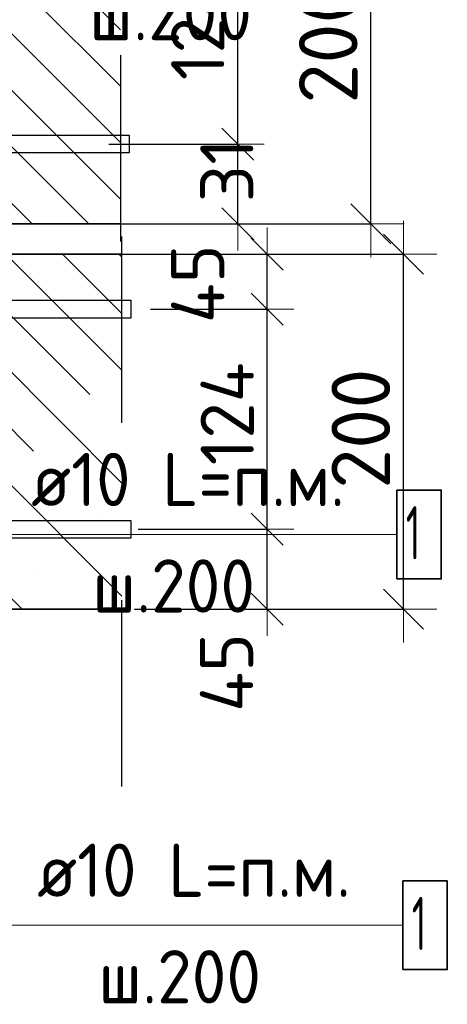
# Model space of a CAD drawing. Header units: metres. Extents: x -38 to 93, y -15 to 21.
# Tile 99 of 195: x 72.57 to 72.811, y 2.969 to 3.524. Entities that reach past the tile are written whole.
import ezdxf

# ---------------------------------------------------------------- set-up
doc = ezdxf.new("R2010")
doc.units = ezdxf.units.M
doc.header["$PDMODE"] = 65
doc.linetypes.add('______4', pattern=[0.135, 0.105, -0.03])
for name, color, linetype, lineweight in [('XR$3$Арм. стержнями верхней зоны', 180, 'Continuous', 35), ('XR$3$Арм. стержнями нижней зоны', 180, 'Continuous', 35), ('XR$3$Арм.стержн. Арматура края', 96, 'Continuous', 35), ('XR$3$Размерная линия (1)', 7, 'Continuous', 13), ('XR$3$Размерная линия_ общее', 7, 'Continuous', 13), ('XR$5$Арм. стержнями нижней зоны', 180, 'Continuous', 35), ('XR$5$Арм.стержн. Арматура края', 96, 'Continuous', 35), ('XR$5$Размерная линия (1)', 7, 'Continuous', 13), ('XR$5$Размерная линия_ общее', 7, 'Continuous', 13)]:
    doc.layers.add(name, color=color, linetype=linetype, lineweight=lineweight)
doc.styles.add('ISOCPEUR', font='txt')
doc.dimstyles.new('DIMSTYLE_12', dxfattribs={"dimtxt": 0.03, "dimasz": 0.03, "dimexe": 0, "dimexo": 0, "dimgap": 0.015, "dimtad": 2, "dimdec": 0, "dimlfac": 1000, "dimrnd": 1, "dimzin": 12, "dimdsep": 46, "dimtxsty": 'ISOCPEUR', "dimblk1": 'ALL_ML_STRICH', "dimblk2": 'ALL_ML_STRICH', "dimsah": 1, "dimcen": 0, "dimclrd": 7, "dimclre": 256, "dimclrt": 7, "dimadec": 0, "dimazin": 0, "dimtfac": 1, "dimtdec": 0, "dimtix": 1, "dimtmove": 2, "dimatfit": 3, "dimfxl": 0, "dimtzin": 0, "dimlwd": 0, "dimlwe": -3, "dimarcsym": 0})
doc.dimstyles.new('DIMSTYLE_14', dxfattribs={"dimtxt": 0.03, "dimasz": 0.03, "dimexe": 0, "dimexo": 0, "dimgap": 0.015, "dimtad": 2, "dimdec": 0, "dimlfac": 1000, "dimrnd": 1, "dimzin": 12, "dimdsep": 46, "dimtxsty": 'ISOCPEUR', "dimblk1": 'ALL_ML_STRICH', "dimblk2": 'ALL_ML_STRICH', "dimsah": 1, "dimcen": 0, "dimclrd": 7, "dimclre": 256, "dimclrt": 7, "dimadec": 0, "dimazin": 0, "dimtfac": 1, "dimtdec": 0, "dimtix": 1, "dimtmove": 2, "dimatfit": 3, "dimfxl": 0, "dimtvp": 1.2, "dimtzin": 0, "dimlwd": 0, "dimlwe": -3, "dimarcsym": 0})
doc.dimstyles.new('DIMSTYLE_8', dxfattribs={"dimtxt": 0.033, "dimasz": 0.0375, "dimexe": 0, "dimexo": 0, "dimgap": 0.0165, "dimtad": 2, "dimdec": 0, "dimlfac": 1000, "dimrnd": 1, "dimzin": 12, "dimdsep": 46, "dimtxsty": 'ISOCPEUR', "dimblk1": 'ALL_ML_STRICH', "dimblk2": 'ALL_ML_STRICH', "dimsah": 1, "dimcen": 0, "dimclrd": 7, "dimclre": 256, "dimclrt": 7, "dimadec": 0, "dimazin": 0, "dimtfac": 1, "dimtdec": 0, "dimtix": 1, "dimtmove": 2, "dimatfit": 3, "dimfxl": 0, "dimtzin": 0, "dimlwd": 0, "dimlwe": -3, "dimarcsym": 0})
pattern_1 = [(135, (0, 0), (-0.031819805, -0.031819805), [0.4, -0.05, 0, -0.05]), (135, (-0.01591, -0.01591), (-0.031819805, -0.031819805), [0.8, -0.1, 0.1, -0.1])]

# ---------------------------------------------------------------- blocks, each defined once
blk = doc.blocks.new('ALL_ML_STRICH')
at = {"color": 0, "linetype": 'ByBlock', "lineweight": -2}
for p, q in [((0, -0.5), (0, 0.5)), ((-0.3, -0.3), (0.3, 0.3)), ((-1, 0), (0.5, 0))]:
    blk.add_line(p, q, dxfattribs=at)
blk = doc.blocks.new('*D90')
at = {"layer": 'DEFPOINTS', "color": 7, "linetype": 'Continuous', "lineweight": 13, "transparency": 33554687}
for p in [(72.61428, 3.39197), (72.61428, 3.19197), (72.78583, 3.19197)]:
    blk.add_point(p, dxfattribs=at)
at = {"layer": 'XR$3$Размерная линия_ общее', "color": 253, "linetype": 'Continuous', "lineweight": -2, "true_color": 0xa0a0a0, "transparency": 33554687}
for p, q in [((72.63428, 3.39197), (72.78583, 3.39197)), ((72.63428, 3.19197), (72.78583, 3.19197))]:
    blk.add_line(p, q, dxfattribs=at)
at = {"layer": 'XR$3$Размерная линия_ общее', "color": 7, "linetype": 'Continuous', "lineweight": -2, "transparency": 33554687}
blk.add_line((72.78583, 3.19197), (72.78583, 3.39197), dxfattribs=at)
at = {"layer": 'XR$3$Размерная линия_ общее', "color": 7, "linetype": 'Continuous', "lineweight": 13, "transparency": 33554687, "xscale": 0.0375, "yscale": 0.0375, "zscale": 0.0375}
for p, rotation in [((72.78583, 3.39197), 90), ((72.78583, 3.19197), 270)]:
    blk.add_blockref('ALL_ML_STRICH', p, dxfattribs=dict(at, rotation=rotation))
at = {"layer": 'XR$3$Размерная линия_ общее', "color": 7, "linetype": 'Continuous', "lineweight": 13, "transparency": 33554687, "insert": (72.76183, 3.29362), "char_height": 0.033, "width": 0.099, "attachment_point": 5, "rotation": 90, "style": 'ISOCPEUR'}
blk.add_mtext('\\A1;{200}', dxfattribs=at)
blk = doc.blocks.new('*D187')
at = {"layer": 'DEFPOINTS', "color": 7, "linetype": 'Continuous', "lineweight": 13, "transparency": 33554687}
for p in [(72.61642, 3.23697), (72.62927, 3.19197), (72.70909, 3.19197)]:
    blk.add_point(p, dxfattribs=at)
at = {"layer": 'XR$3$Размерная линия (1)', "color": 9, "linetype": 'Continuous', "lineweight": -2, "true_color": 0xc7c7c7, "transparency": 33554687}
for p, q in [((72.63642, 3.23697), (72.70909, 3.23697)), ((72.64927, 3.19197), (72.70909, 3.19197))]:
    blk.add_line(p, q, dxfattribs=at)
at = {"layer": 'XR$3$Размерная линия (1)', "color": 7, "linetype": 'Continuous', "lineweight": -2, "transparency": 33554687}
blk.add_line((72.70909, 3.19197), (72.70909, 3.23697), dxfattribs=at)
at = {"layer": 'XR$3$Размерная линия (1)', "color": 7, "linetype": 'Continuous', "lineweight": 13, "transparency": 33554687, "xscale": 0.03, "yscale": 0.03, "zscale": 0.03}
for p, rotation in [((72.70909, 3.23697), 90), ((72.70909, 3.19197), 270)]:
    blk.add_blockref('ALL_ML_STRICH', p, dxfattribs=dict(at, rotation=rotation))
at = {"layer": 'XR$3$Размерная линия (1)', "color": 7, "linetype": 'Continuous', "lineweight": 13, "transparency": 33554687, "insert": (72.68623, 3.15623), "char_height": 0.03, "width": 0.06, "attachment_point": 5, "rotation": 90, "style": 'ISOCPEUR'}
blk.add_mtext('\\A1;{45}', dxfattribs=at)
blk = doc.blocks.new('*D188')
at = {"layer": 'DEFPOINTS', "color": 7, "linetype": 'Continuous', "lineweight": 13, "transparency": 33554687}
for p in [(72.62345, 3.36097), (72.61642, 3.23697), (72.70909, 3.23697)]:
    blk.add_point(p, dxfattribs=at)
at = {"layer": 'XR$3$Размерная линия (1)', "color": 9, "linetype": 'Continuous', "lineweight": -2, "true_color": 0xc7c7c7, "transparency": 33554687}
for p, q in [((72.64345, 3.36097), (72.70909, 3.36097)), ((72.63642, 3.23697), (72.70909, 3.23697))]:
    blk.add_line(p, q, dxfattribs=at)
at = {"layer": 'XR$3$Размерная линия (1)', "color": 7, "linetype": 'Continuous', "lineweight": -2, "transparency": 33554687}
blk.add_line((72.70909, 3.23697), (72.70909, 3.36097), dxfattribs=at)
at = {"layer": 'XR$3$Размерная линия (1)', "color": 7, "linetype": 'Continuous', "lineweight": 13, "transparency": 33554687, "xscale": 0.03, "yscale": 0.03, "zscale": 0.03}
for p, rotation in [((72.70909, 3.36097), 90), ((72.70909, 3.23697), 270)]:
    blk.add_blockref('ALL_ML_STRICH', p, dxfattribs=dict(at, rotation=rotation))
at = {"layer": 'XR$3$Размерная линия (1)', "color": 7, "linetype": 'Continuous', "lineweight": 13, "transparency": 33554687, "insert": (72.68659, 3.30197), "char_height": 0.03, "width": 0.09, "attachment_point": 5, "rotation": 90, "style": 'ISOCPEUR'}
blk.add_mtext('\\A1;{124}', dxfattribs=at)
blk = doc.blocks.new('*D189')
at = {"layer": 'DEFPOINTS', "color": 7, "linetype": 'Continuous', "lineweight": 13, "transparency": 33554687}
for p in [(72.60558, 3.39197), (72.62345, 3.36097), (72.70909, 3.36097)]:
    blk.add_point(p, dxfattribs=at)
at = {"layer": 'XR$3$Размерная линия (1)', "color": 9, "linetype": 'Continuous', "lineweight": -2, "true_color": 0xc7c7c7, "transparency": 33554687}
for p, q in [((72.62558, 3.39197), (72.70909, 3.39197)), ((72.64345, 3.36097), (72.70909, 3.36097))]:
    blk.add_line(p, q, dxfattribs=at)
at = {"layer": 'XR$3$Размерная линия (1)', "color": 7, "linetype": 'Continuous', "lineweight": -2, "transparency": 33554687}
blk.add_line((72.70909, 3.36097), (72.70909, 3.39197), dxfattribs=at)
at = {"layer": 'XR$3$Размерная линия (1)', "color": 7, "linetype": 'Continuous', "lineweight": 13, "transparency": 33554687, "xscale": 0.03, "yscale": 0.03, "zscale": 0.03}
for p, rotation in [((72.70909, 3.39197), 90), ((72.70909, 3.36097), 270)]:
    blk.add_blockref('ALL_ML_STRICH', p, dxfattribs=dict(at, rotation=rotation))
at = {"layer": 'XR$3$Размерная линия (1)', "color": 7, "linetype": 'Continuous', "lineweight": 13, "transparency": 33554687, "insert": (72.68635, 3.43926), "char_height": 0.03, "width": 0.06, "attachment_point": 5, "rotation": 90, "style": 'ISOCPEUR'}
blk.add_mtext('\\A1;{31}', dxfattribs=at)
blk = doc.blocks.new('*D532')
at = {"layer": 'DEFPOINTS', "color": 7, "linetype": 'Continuous', "lineweight": 13, "transparency": 33554687}
for p in [(72.59594, 3.609), (72.59594, 3.409), (72.76748, 3.409)]:
    blk.add_point(p, dxfattribs=at)
at = {"layer": 'XR$5$Размерная линия_ общее', "color": 253, "linetype": 'Continuous', "lineweight": -2, "true_color": 0xa0a0a0, "transparency": 33554687}
for p, q in [((72.61594, 3.609), (72.76748, 3.609)), ((72.61594, 3.409), (72.76748, 3.409))]:
    blk.add_line(p, q, dxfattribs=at)
at = {"layer": 'XR$5$Размерная линия_ общее', "color": 7, "linetype": 'Continuous', "lineweight": -2, "transparency": 33554687}
blk.add_line((72.76748, 3.409), (72.76748, 3.609), dxfattribs=at)
at = {"layer": 'XR$5$Размерная линия_ общее', "color": 7, "linetype": 'Continuous', "lineweight": 13, "transparency": 33554687, "xscale": 0.0375, "yscale": 0.0375, "zscale": 0.0375}
for p, rotation in [((72.76748, 3.609), 90), ((72.76748, 3.409), 270)]:
    blk.add_blockref('ALL_ML_STRICH', p, dxfattribs=dict(at, rotation=rotation))
at = {"layer": 'XR$5$Размерная линия_ общее', "color": 7, "linetype": 'Continuous', "lineweight": 13, "transparency": 33554687, "insert": (72.74348, 3.51065), "char_height": 0.033, "width": 0.099, "attachment_point": 5, "rotation": 90, "style": 'ISOCPEUR'}
blk.add_mtext('\\A1;{200}', dxfattribs=at)
blk = doc.blocks.new('*D599')
at = {"layer": 'DEFPOINTS', "color": 7, "linetype": 'Continuous', "lineweight": 13, "transparency": 33554687}
for p in [(72.59982, 3.454), (72.61267, 3.409), (72.69248, 3.409)]:
    blk.add_point(p, dxfattribs=at)
at = {"layer": 'XR$5$Размерная линия (1)', "color": 9, "linetype": 'Continuous', "lineweight": -2, "true_color": 0xc7c7c7, "transparency": 33554687}
for p, q in [((72.61982, 3.454), (72.69248, 3.454)), ((72.63267, 3.409), (72.69248, 3.409))]:
    blk.add_line(p, q, dxfattribs=at)
at = {"layer": 'XR$5$Размерная линия (1)', "color": 7, "linetype": 'Continuous', "lineweight": -2, "transparency": 33554687}
blk.add_line((72.69248, 3.409), (72.69248, 3.454), dxfattribs=at)
at = {"layer": 'XR$5$Размерная линия (1)', "color": 7, "linetype": 'Continuous', "lineweight": 13, "transparency": 33554687, "xscale": 0.03, "yscale": 0.03, "zscale": 0.03}
for p, rotation in [((72.69248, 3.454), 90), ((72.69248, 3.409), 270)]:
    blk.add_blockref('ALL_ML_STRICH', p, dxfattribs=dict(at, rotation=rotation))
at = {"layer": 'XR$5$Размерная линия (1)', "color": 7, "linetype": 'Continuous', "lineweight": 13, "transparency": 33554687, "insert": (72.66998, 3.37524), "char_height": 0.03, "width": 0.06, "attachment_point": 5, "rotation": 90, "style": 'ISOCPEUR'}
blk.add_mtext('\\A1;{45}', dxfattribs=at)
blk = doc.blocks.new('*D600')
at = {"layer": 'DEFPOINTS', "color": 7, "linetype": 'Continuous', "lineweight": 13, "transparency": 33554687}
for p in [(72.6044, 3.578), (72.59982, 3.454), (72.69248, 3.454)]:
    blk.add_point(p, dxfattribs=at)
at = {"layer": 'XR$5$Размерная линия (1)', "color": 9, "linetype": 'Continuous', "lineweight": -2, "true_color": 0xc7c7c7, "transparency": 33554687}
for p, q in [((72.6244, 3.578), (72.69248, 3.578)), ((72.61982, 3.454), (72.69248, 3.454))]:
    blk.add_line(p, q, dxfattribs=at)
at = {"layer": 'XR$5$Размерная линия (1)', "color": 7, "linetype": 'Continuous', "lineweight": -2, "transparency": 33554687}
blk.add_line((72.69248, 3.454), (72.69248, 3.578), dxfattribs=at)
at = {"layer": 'XR$5$Размерная линия (1)', "color": 7, "linetype": 'Continuous', "lineweight": 13, "transparency": 33554687, "xscale": 0.03, "yscale": 0.03, "zscale": 0.03}
for p, rotation in [((72.69248, 3.578), 90), ((72.69248, 3.454), 270)]:
    blk.add_blockref('ALL_ML_STRICH', p, dxfattribs=dict(at, rotation=rotation))
at = {"layer": 'XR$5$Размерная линия (1)', "color": 7, "linetype": 'Continuous', "lineweight": 13, "transparency": 33554687, "insert": (72.66998, 3.519), "char_height": 0.03, "width": 0.09, "attachment_point": 5, "rotation": 90, "style": 'ISOCPEUR'}
blk.add_mtext('\\A1;{124}', dxfattribs=at)

msp = doc.modelspace()

# ---------------------------------------------------------------- hatches: boundary and pattern name
at = {"linetype": 'Continuous', "lineweight": 13, "transparency": 33554687}
h = msp.add_hatch(dxfattribs=at)
h.set_pattern_fill('__________540', scale=0.015, style=0, pattern_type=2)
h.set_pattern_definition(pattern_1)
h.paths.add_polyline_path([(72.44581, 3.609), (72.44581, 3.409), (72.62641, 3.409), (72.62641, 3.609)], flags=0)
h = msp.add_hatch(dxfattribs=at)
h.set_pattern_fill('__________540', scale=0.015, style=0, pattern_type=2)
h.set_pattern_definition(pattern_1)
h.paths.add_polyline_path([(72.20014, 3.39197), (72.20014, 3.19197), (72.62732, 3.19197), (72.62732, 3.39197)], flags=0)

# ---------------------------------------------------------------- linework, layer by layer
at = {"color": 7, "linetype": '______4', "lineweight": 25, "transparency": 33554687}
for p, q in [((72.62641, 3.709), (72.62641, 3.309)), ((72.62732, 3.09197), (72.62732, 3.49197))]:
    msp.add_line(p, q, dxfattribs=at)
at = {"color": 7, "linetype": 'Continuous', "lineweight": 35, "transparency": 33554687}
for p, q in [((72.44581, 3.409), (72.62641, 3.409)), ((72.62732, 3.39197), (72.20014, 3.39197)), ((72.45014, 3.19197), (72.62732, 3.19197))]:
    msp.add_line(p, q, dxfattribs=at)
at = {"layer": 'XR$3$Арм. стержнями верхней зоны', "color": 4, "linetype": 'Continuous', "lineweight": 25, "transparency": 33554687}
msp.add_lwpolyline([(72.22514, 3.36597), (72.63232, 3.36597), (72.63232, 3.35597), (72.22514, 3.35597), (72.22514, 3.36597)], dxfattribs=at)
msp.add_lwpolyline([(72.22514, 3.36597), (72.63232, 3.36597), (72.63232, 3.35597), (72.22514, 3.35597), (72.22514, 3.36597)], dxfattribs=at)
at = {"layer": 'XR$3$Арм. стержнями нижней зоны', "color": 7, "linetype": 'Continuous', "lineweight": 13, "transparency": 33554687}
msp.add_line((72.55952, 3.01381), (72.78552, 3.01381), dxfattribs=at)
at = {"layer": 'XR$3$Арм. стержнями нижней зоны', "color": 4, "linetype": 'Continuous', "lineweight": 25, "transparency": 33554687}
msp.add_lwpolyline([(72.22514, 3.24197), (72.63232, 3.24197), (72.63232, 3.23197), (72.22514, 3.23197), (72.22514, 3.24197)], dxfattribs=at)
msp.add_lwpolyline([(72.22514, 3.24197), (72.63232, 3.24197), (72.63232, 3.23197), (72.22514, 3.23197), (72.22514, 3.24197)], dxfattribs=at)
at = {"layer": 'XR$3$Арм. стержнями нижней зоны', "color": 7, "linetype": 'Continuous', "lineweight": 35, "transparency": 33554687}
msp.add_lwpolyline([(72.78552, 2.98881), (72.81052, 2.98881), (72.81052, 3.03881), (72.78552, 3.03881), (72.78552, 2.98881)], dxfattribs=at)
at = {"layer": 'XR$3$Арм.стержн. Арматура края', "color": 4, "linetype": 'Continuous', "lineweight": 25, "transparency": 33554687}
for points in [[(72.2537, 3.36597), (72.63232, 3.36597), (72.63232, 3.35597), (72.2544, 3.35597)], [(72.2544, 3.24197), (72.63232, 3.24197), (72.63232, 3.23197)], [(72.63232, 3.23197), (72.2537, 3.23197)]]:
    msp.add_lwpolyline(points, dxfattribs=at)
at = {"layer": 'XR$5$Арм. стержнями нижней зоны', "color": 7, "linetype": 'Continuous', "lineweight": 13, "transparency": 33554687}
msp.add_line((72.55614, 3.234), (72.78214, 3.234), dxfattribs=at)
at = {"layer": 'XR$5$Арм. стержнями нижней зоны', "color": 4, "linetype": 'Continuous', "lineweight": 25, "transparency": 33554687}
msp.add_lwpolyline([(72.16578, 3.459), (72.63141, 3.459), (72.63141, 3.449), (72.16578, 3.449), (72.16578, 3.459)], dxfattribs=at)
msp.add_lwpolyline([(72.16578, 3.459), (72.63141, 3.459), (72.63141, 3.449), (72.16578, 3.449), (72.16578, 3.459)], dxfattribs=at)
at = {"layer": 'XR$5$Арм. стержнями нижней зоны', "color": 7, "linetype": 'Continuous', "lineweight": 35, "transparency": 33554687}
msp.add_lwpolyline([(72.78214, 3.209), (72.80714, 3.209), (72.80714, 3.259), (72.78214, 3.259), (72.78214, 3.209)], dxfattribs=at)
at = {"layer": 'XR$5$Арм.стержн. Арматура края', "color": 4, "linetype": 'Continuous', "lineweight": 25, "transparency": 33554687}
for points in [[(72.63141, 3.449), (72.19433, 3.449), (72.18912, 3.44972), (72.18368, 3.45152), (72.17867, 3.45432), (72.17454, 3.45777), (72.17109, 3.4619), (72.16829, 3.46691), (72.16649, 3.47235), (72.16577, 3.47756), (72.16577, 3.55443)], [(72.63141, 3.449), (72.19433, 3.449), (72.18912, 3.44972), (72.18368, 3.45152), (72.17867, 3.45432), (72.17454, 3.45777), (72.17109, 3.4619), (72.16829, 3.46691), (72.16649, 3.47235), (72.16577, 3.47756), (72.16577, 3.55443)], [(72.17577, 3.55374), (72.17577, 3.47826), (72.17627, 3.47462), (72.17748, 3.47095), (72.17936, 3.4676), (72.18164, 3.46487), (72.18437, 3.46259), (72.18772, 3.46071), (72.19139, 3.4595), (72.19502, 3.459), (72.63141, 3.459), (72.63141, 3.449)], [(72.17577, 3.55374), (72.17577, 3.47826), (72.17627, 3.47462), (72.17748, 3.47095), (72.17936, 3.4676), (72.18164, 3.46487), (72.18437, 3.46259), (72.18772, 3.46071), (72.19139, 3.4595), (72.19502, 3.459), (72.63141, 3.459), (72.63141, 3.449)]]:
    msp.add_lwpolyline(points, dxfattribs=at)

# ---------------------------------------------------------------- texts
at = {"layer": 'XR$3$Арм. стержнями верхней зоны', "color": 7, "linetype": 'Continuous', "lineweight": 25, "transparency": 33554687, "insert": (72.60893, 3.5125), "char_height": 0.03, "width": 0.1311997, "attachment_point": 7, "style": 'ISOCPEUR'}
msp.add_mtext('\\W0.95;ш.200 ', dxfattribs=at)
at = {"layer": 'XR$3$Арм. стержнями нижней зоны', "color": 7, "linetype": 'Continuous', "lineweight": 25, "transparency": 33554687, "char_height": 0.03, "attachment_point": 7, "style": 'ISOCPEUR'}
for s, insert, width in [('\\W0.94;ø10 L=п.м.', (72.57952, 3.02981), 0.1999832), ('\\W0.56;1', (72.79052, 2.99981), 0.0233333), ('\\W0.95;ш.200 ', (72.61402, 2.96981), 0.1311995)]:
    msp.add_mtext(s, dxfattribs=dict(at, insert=insert, width=width))
at = {"layer": 'XR$5$Арм. стержнями нижней зоны', "color": 7, "linetype": 'Continuous', "lineweight": 25, "transparency": 33554687, "char_height": 0.03, "attachment_point": 7, "style": 'ISOCPEUR'}
for s, insert, width in [('\\W0.94;ø10 L=п.м.', (72.57614, 3.25), 0.1999831), ('\\W0.56;1', (72.78714, 3.22), 0.0233333), ('\\W0.95;ш.200 ', (72.61064, 3.19), 0.1311996)]:
    msp.add_mtext(s, dxfattribs=dict(at, insert=insert, width=width))

# ---------------------------------------------------------------- dimensions: what is measured, and where the dimension line sits
at = {"layer": 'XR$3$Размерная линия (1)', "color": 7, "linetype": 'Continuous', "lineweight": 13, "transparency": 33554687}
for base, p1, p2, dimstyle, picture, middle in [((72.70909, 3.39197), (72.64345, 3.36097), (72.62558, 3.39197), 'DIMSTYLE_14', '*D189', (72.68635, 3.43926)), ((72.70909, 3.36097), (72.63642, 3.23697), (72.64345, 3.36097), 'DIMSTYLE_12', '*D188', (72.68659, 3.30197)), ((72.70909, 3.23697), (72.64927, 3.19197), (72.63642, 3.23697), 'DIMSTYLE_14', '*D187', (72.68623, 3.15623))]:
    dim = msp.add_linear_dim(base=base, p1=p1, p2=p2, angle=90, dimstyle=dimstyle, override={"dimpost": '<>', "dimclrd": 7, "dimclre": 9, "dimclrt": 7, "dimlwd": 0, "dimlwe": 65533}, dxfattribs=at)
    dim.commit()
    dim.dimension.update_dxf_attribs({"geometry": picture, "text_midpoint": middle, "dimtype": 160})
at = {"layer": 'XR$3$Размерная линия_ общее', "color": 7, "linetype": 'Continuous', "lineweight": 13, "transparency": 33554687}
dim = msp.add_linear_dim(base=(72.78583, 3.39197), p1=(72.63428, 3.19197), p2=(72.63428, 3.39197), angle=90, dimstyle='DIMSTYLE_8', override={"dimpost": '<>', "dimclrd": 7, "dimclre": 253, "dimclrt": 7, "dimlwd": 0, "dimlwe": 65533}, dxfattribs=at)
dim.commit()
dim.dimension.update_dxf_attribs({"geometry": '*D90', "text_midpoint": (72.76183, 3.29362), "dimtype": 160})
at = {"layer": 'XR$5$Размерная линия (1)', "color": 7, "linetype": 'Continuous', "lineweight": 13, "transparency": 33554687}
for base, p1, p2, dimstyle, picture, middle in [((72.69248, 3.578), (72.61982, 3.454), (72.6244, 3.578), 'DIMSTYLE_12', '*D600', (72.66998, 3.519)), ((72.69248, 3.454), (72.63267, 3.409), (72.61982, 3.454), 'DIMSTYLE_14', '*D599', (72.66998, 3.37524))]:
    dim = msp.add_linear_dim(base=base, p1=p1, p2=p2, angle=90, dimstyle=dimstyle, override={"dimpost": '<>', "dimclrd": 7, "dimclre": 9, "dimclrt": 7, "dimlwd": 0, "dimlwe": 65533}, dxfattribs=at)
    dim.commit()
    dim.dimension.update_dxf_attribs({"geometry": picture, "text_midpoint": middle, "dimtype": 160})
at = {"layer": 'XR$5$Размерная линия_ общее', "color": 7, "linetype": 'Continuous', "lineweight": 13, "transparency": 33554687}
dim = msp.add_linear_dim(base=(72.76748, 3.609), p1=(72.61594, 3.409), p2=(72.61594, 3.609), angle=90, dimstyle='DIMSTYLE_8', override={"dimpost": '<>', "dimclrd": 7, "dimclre": 253, "dimclrt": 7, "dimlwd": 0, "dimlwe": 65533}, dxfattribs=at)
dim.commit()
dim.dimension.update_dxf_attribs({"geometry": '*D532', "text_midpoint": (72.74348, 3.51065), "dimtype": 160})

doc.saveas('drawing.dxf')
